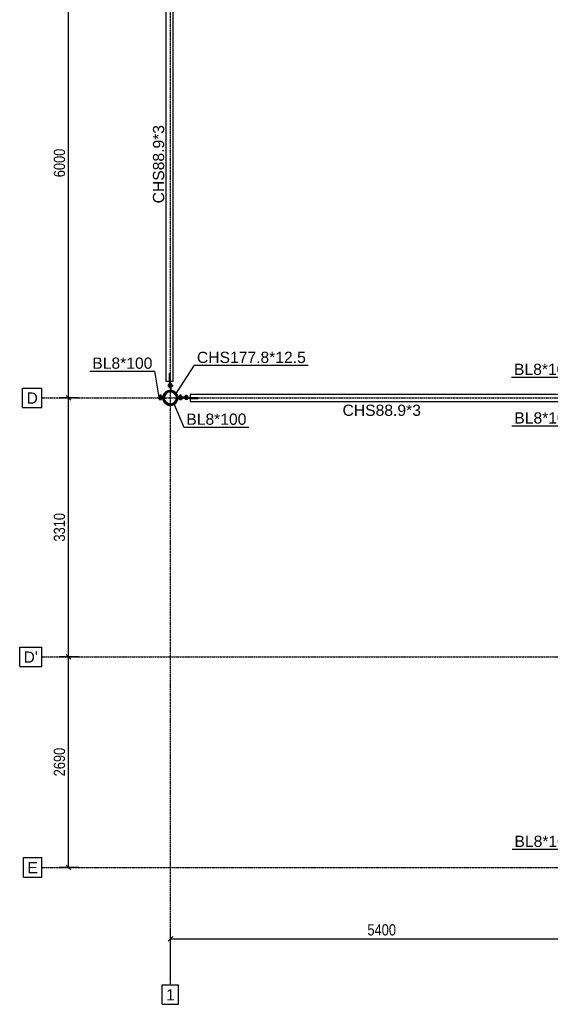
# Model space of a CAD drawing. Header units: millimetres. Extents: x 0 to 142951, y 0 to 27942.
# Tile 41 of 70: x 61022 to 67802, y 750 to 13331. Entities that reach past the tile are written whole.
import ezdxf

# ---------------------------------------------------------------- set-up
doc = ezdxf.new("R2010")
doc.units = ezdxf.units.MM
doc.linetypes.add('DXK_LINE_DOT3', pattern=[5.9187, 2.979, -0.9799, 0.9799, -0.9799])
doc.styles.add('Arial', font='ARIAL.TTF', dxfattribs={"height": 0.2})
doc.styles.add('Arial Narrow', font='ARIALN.TTF', dxfattribs={"height": 0.2})

# ---------------------------------------------------------------- blocks, each defined once
blk = doc.blocks.new('Part-42595 - 42569')
h = blk.add_hatch(color=6)
h.paths.add_polyline_path([(63037, 8500), (63034, 8523), (63025, 8544), (63011, 8563), (62992, 8577), (62971, 8586), (62948, 8589), (62925, 8586), (62903, 8577), (62885, 8563), (62871, 8544), (62862, 8523), (62859, 8500), (62862, 8477), (62871, 8456), (62885, 8437), (62903, 8423), (62925, 8414), (62948, 8411), (62971, 8414), (62992, 8423), (63011, 8437), (63025, 8456), (63034, 8477)])
h.paths.add_polyline_path([(63014, 8462), (63002, 8446), (62986, 8434), (62968, 8426), (62948, 8424), (62928, 8426), (62910, 8434), (62894, 8446), (62882, 8462), (62874, 8480), (62871, 8500), (62874, 8520), (62882, 8538), (62894, 8554), (62910, 8566), (62928, 8574), (62948, 8576), (62968, 8574), (62986, 8566), (63002, 8554), (63014, 8538), (63022, 8520), (63024, 8500), (63022, 8480)])
for radius, start, end in [(88.9, 15, 195), (76.4, 345, 165), (88.9, 195, 15), (76.4, 165, 345)]:
    blk.add_arc((62948, 8500), radius, start, end)
blk = doc.blocks.new('Part-43477 - 42569')
at = {"color": 7}
for p, q in [((68095, 8542), (63201, 8542)), ((63201, 8542), (63201, 8502)), ((63201, 8502), (63302, 8502)), ((63201, 8493), (63302, 8493)), ((63201, 8493), (63201, 8454)), ((63201, 8454), (68095, 8454)), ((63302, 8493), (63302, 8502)), ((67994, 8502), (68095, 8502)), ((67994, 8502), (67994, 8493)), ((67994, 8493), (68095, 8493)), ((68095, 8542), (68095, 8502)), ((68095, 8493), (68095, 8454))]:
    blk.add_line(p, q, dxfattribs=at)
blk = doc.blocks.new('Part-43479 - 42569')
at = {"color": 7}
for p, q in [((63121, 8502), (63121, 8494)), ((63121, 8502), (63301, 8502)), ((63121, 8494), (63301, 8494)), ((63301, 8502), (63301, 8494))]:
    blk.add_line(p, q, dxfattribs=at)
blk = doc.blocks.new('Part-43481 - 42569')
at = {"color": 7}
for p, q in [((62790, 8498), (62845, 8498)), ((62790, 8490), (62790, 8498)), ((62845, 8490), (62790, 8490)), ((62852, 8496), (62845, 8498)), ((62845, 8490), (62848, 8489)), ((62848, 8489), (62851, 8487)), ((62851, 8487), (62853, 8483)), ((62858, 8491), (62852, 8496)), ((62854, 8475), (62853, 8483)), ((62863, 8451), (62854, 8475)), ((62861, 8484), (62858, 8491)), ((62861, 8477), (62861, 8484)), ((62870, 8455), (62861, 8477)), ((62879, 8431), (62863, 8451)), ((62885, 8437), (62870, 8455)), ((62879, 8431), (62899, 8416)), ((62885, 8437), (62903, 8423)), ((62993, 8423), (63011, 8437)), ((62997, 8416), (63017, 8431)), ((63011, 8437), (63025, 8455)), ((63017, 8431), (63032, 8451)), ((63025, 8455), (63034, 8477)), ((63032, 8451), (63042, 8475)), ((63034, 8477), (63035, 8484)), ((63038, 8491), (63035, 8484)), ((63044, 8496), (63038, 8491)), ((63042, 8475), (63043, 8483)), ((63043, 8483), (63044, 8487)), ((63051, 8498), (63044, 8496)), ((63044, 8487), (63047, 8489)), ((63047, 8489), (63051, 8490)), ((63106, 8498), (63051, 8498)), ((63051, 8490), (63106, 8490)), ((63106, 8490), (63106, 8498)), ((62899, 8416), (62923, 8406)), ((62903, 8423), (62925, 8414)), ((62923, 8406), (62948, 8403)), ((62925, 8414), (62948, 8411)), ((62948, 8411), (62971, 8414)), ((62948, 8403), (62973, 8406)), ((62971, 8414), (62993, 8423)), ((62973, 8406), (62997, 8416))]:
    blk.add_line(p, q, dxfattribs=at)
blk = doc.blocks.new('Part-43482 - 42569')
at = {"color": 7}
for p, q in [((62863, 8549), (62879, 8569)), ((62870, 8545), (62885, 8563)), ((62879, 8569), (62899, 8584)), ((62885, 8563), (62903, 8577)), ((62899, 8584), (62923, 8594)), ((62903, 8577), (62925, 8586)), ((62923, 8594), (62948, 8597)), ((62925, 8586), (62948, 8589)), ((62948, 8597), (62973, 8594)), ((62948, 8589), (62971, 8586)), ((62971, 8586), (62993, 8577)), ((62973, 8594), (62997, 8584)), ((62993, 8577), (63011, 8563)), ((62997, 8584), (63017, 8569)), ((63025, 8545), (63011, 8563)), ((63032, 8549), (63017, 8569)), ((62790, 8510), (62845, 8510)), ((62790, 8502), (62790, 8510)), ((62845, 8502), (62790, 8502)), ((62848, 8511), (62845, 8510)), ((62845, 8502), (62852, 8504)), ((62851, 8513), (62848, 8511)), ((62853, 8517), (62851, 8513)), ((62852, 8504), (62858, 8509)), ((62853, 8517), (62854, 8525)), ((62854, 8525), (62863, 8549)), ((62858, 8509), (62861, 8516)), ((62861, 8523), (62870, 8545)), ((62861, 8516), (62861, 8523)), ((63034, 8523), (63025, 8545)), ((63042, 8525), (63032, 8549)), ((63035, 8516), (63034, 8523)), ((63035, 8516), (63038, 8509)), ((63038, 8509), (63044, 8504)), ((63043, 8517), (63042, 8525)), ((63044, 8513), (63043, 8517)), ((63047, 8511), (63044, 8513)), ((63044, 8504), (63051, 8502)), ((63051, 8510), (63047, 8511)), ((63181, 8510), (63051, 8510)), ((63051, 8502), (63181, 8502)), ((63181, 8502), (63181, 8510))]:
    blk.add_line(p, q, dxfattribs=at)
blk = doc.blocks.new('Bolt-43483 - 42569')
at = {"color": 7}
for p, q in [((62835, 8513), (62805, 8513)), ((62805, 8510), (62805, 8513)), ((62805, 8487), (62805, 8490)), ((62835, 8487), (62805, 8487)), ((62834, 8526), (62806, 8526)), ((62806, 8513), (62806, 8526)), ((62806, 8487), (62806, 8477)), ((62806, 8477), (62834, 8477)), ((62828, 8532), (62812, 8532)), ((62812, 8526), (62812, 8532)), ((62812, 8498), (62812, 8502)), ((62813, 8513), (62813, 8526)), ((62813, 8477), (62813, 8487)), ((62827, 8513), (62827, 8526)), ((62827, 8477), (62827, 8487)), ((62828, 8526), (62828, 8532)), ((62828, 8498), (62828, 8502)), ((62834, 8513), (62834, 8526)), ((62834, 8477), (62834, 8487)), ((62835, 8510), (62835, 8513)), ((62835, 8487), (62835, 8490))]:
    blk.add_line(p, q, dxfattribs=at)
blk = doc.blocks.new('Bolt-43484 - 42569')
at = {"color": 7}
for p, q in [((63091, 8513), (63061, 8513)), ((63061, 8510), (63061, 8513)), ((63061, 8487), (63061, 8490)), ((63091, 8487), (63061, 8487)), ((63090, 8526), (63062, 8526)), ((63062, 8513), (63062, 8526)), ((63062, 8487), (63062, 8477)), ((63062, 8477), (63090, 8477)), ((63084, 8532), (63068, 8532)), ((63068, 8526), (63068, 8532)), ((63068, 8498), (63068, 8502)), ((63069, 8513), (63069, 8526)), ((63069, 8477), (63069, 8487)), ((63083, 8513), (63083, 8526)), ((63083, 8477), (63083, 8487)), ((63084, 8526), (63084, 8532)), ((63084, 8498), (63084, 8502)), ((63090, 8513), (63090, 8526)), ((63090, 8477), (63090, 8487)), ((63091, 8510), (63091, 8513)), ((63091, 8487), (63091, 8490))]:
    blk.add_line(p, q, dxfattribs=at)
blk = doc.blocks.new('Bolt-43485 - 42569')
at = {"color": 7}
for p, q in [((63166, 8513), (63136, 8513)), ((63136, 8510), (63136, 8513)), ((63136, 8491), (63136, 8494)), ((63166, 8491), (63136, 8491)), ((63165, 8526), (63137, 8526)), ((63137, 8513), (63137, 8526)), ((63137, 8491), (63137, 8481)), ((63137, 8481), (63165, 8481)), ((63159, 8531), (63143, 8531)), ((63143, 8526), (63143, 8531)), ((63144, 8513), (63144, 8526)), ((63144, 8481), (63144, 8491)), ((63158, 8513), (63158, 8526)), ((63158, 8481), (63158, 8491)), ((63159, 8526), (63159, 8531)), ((63165, 8513), (63165, 8526)), ((63165, 8481), (63165, 8491)), ((63166, 8510), (63166, 8513)), ((63166, 8491), (63166, 8494))]:
    blk.add_line(p, q, dxfattribs=at)
blk = doc.blocks.new('Part-43586 - 42569')
at = {"color": 7}
for p, q in [((62895, 8708), (62895, 14292)), ((62935, 14292), (62895, 14292)), ((62935, 14191), (62935, 14292)), ((62944, 14191), (62944, 14292)), ((62984, 14292), (62944, 14292)), ((62984, 8708), (62984, 14292)), ((62935, 14191), (62944, 14191)), ((62935, 8708), (62935, 8809)), ((62944, 8809), (62935, 8809)), ((62944, 8708), (62944, 8809)), ((62935, 8708), (62895, 8708)), ((62984, 8708), (62944, 8708))]:
    blk.add_line(p, q, dxfattribs=at)
blk = doc.blocks.new('Part-43588 - 42569')
at = {"color": 7}
for p, q in [((62944, 8688), (62944, 8598)), ((62944, 8688), (62952, 8688)), ((62952, 8688), (62952, 8598)), ((62944, 8598), (62952, 8598))]:
    blk.add_line(p, q, dxfattribs=at)
blk = doc.blocks.new('Part-43589 - 42569')
at = {"color": 7}
for p, q in [((62936, 8628), (62936, 8808)), ((62936, 8808), (62944, 8808)), ((62944, 8628), (62944, 8808)), ((62936, 8628), (62944, 8628))]:
    blk.add_line(p, q, dxfattribs=at)
blk = doc.blocks.new('Bolt-43590 - 42569')
at = {"color": 7}
for p, q in [((62923, 8670), (62933, 8670)), ((62923, 8646), (62923, 8670)), ((62923, 8658), (62933, 8658)), ((62933, 8646), (62923, 8646)), ((62933, 8673), (62933, 8643)), ((62933, 8673), (62936, 8673)), ((62933, 8643), (62936, 8643)), ((62952, 8673), (62955, 8673)), ((62952, 8643), (62955, 8643)), ((62955, 8673), (62955, 8643)), ((62968, 8670), (62955, 8670)), ((62955, 8658), (62968, 8658)), ((62955, 8646), (62968, 8646)), ((62968, 8646), (62968, 8670)), ((62968, 8666), (62973, 8666)), ((62968, 8650), (62973, 8650)), ((62973, 8666), (62973, 8650))]:
    blk.add_line(p, q, dxfattribs=at)
blk = doc.blocks.new('GridLine-43858 - 42569')
at = {"color": 6}
for p, q in [((61022, 5315), (61305, 5315)), ((61022, 5065), (61022, 5315)), ((61305, 5065), (61305, 5315)), ((80036, 5315), (80318, 5315)), ((80036, 5065), (80036, 5315)), ((80318, 5065), (80318, 5315)), ((61022, 5065), (61305, 5065)), ((80036, 5065), (80318, 5065))]:
    blk.add_line(p, q, dxfattribs=at)
at = {"color": 6, "linetype": 'DXK_LINE_DOT3'}
blk.add_line((61305, 5190), (80036, 5190), dxfattribs=at)
at = {"color": 7, "style": 'Arial'}
for p in [(61072, 5115), (80086, 5115)]:
    blk.add_text("D'", height=143.3, dxfattribs=at).set_placement(p)
blk = doc.blocks.new('GridLine-43851 - 42569')
at = {"color": 6, "linetype": 'DXK_LINE_DOT3'}
blk.add_line((62948, 1000), (62948, 27692), dxfattribs=at)
at = {"color": 6}
for p, q in [((62842, 1000), (63053, 1000)), ((62842, 750), (62842, 1000)), ((63053, 750), (63053, 1000)), ((62842, 750), (63053, 750))]:
    blk.add_line(p, q, dxfattribs=at)
at = {"color": 7, "style": 'Arial'}
blk.add_text('1', height=143, dxfattribs=at).set_placement((62892, 800))
blk = doc.blocks.new('GridLine-43857 - 42569')
at = {"color": 6}
for p, q in [((61071, 2625), (61305, 2625)), ((61071, 2375), (61071, 2625)), ((61305, 2375), (61305, 2625)), ((80036, 2625), (80269, 2625)), ((80036, 2375), (80036, 2625)), ((80269, 2375), (80269, 2625)), ((61071, 2375), (61305, 2375)), ((80036, 2375), (80269, 2375))]:
    blk.add_line(p, q, dxfattribs=at)
at = {"color": 6, "linetype": 'DXK_LINE_DOT3'}
blk.add_line((61305, 2500), (80036, 2500), dxfattribs=at)
at = {"color": 7, "style": 'Arial'}
for p in [(61121, 2425), (80086, 2425)]:
    blk.add_text('E', height=143, dxfattribs=at).set_placement(p)
blk = doc.blocks.new('GridLine-43859 - 42569')
at = {"color": 6}
for p, q in [((61060, 8625), (61305, 8625)), ((61060, 8375), (61060, 8625)), ((61305, 8375), (61305, 8625)), ((80036, 8625), (80280, 8625)), ((80036, 8375), (80036, 8625)), ((80280, 8375), (80280, 8625)), ((61060, 8375), (61305, 8375)), ((80036, 8375), (80280, 8375))]:
    blk.add_line(p, q, dxfattribs=at)
at = {"color": 6, "linetype": 'DXK_LINE_DOT3'}
blk.add_line((61305, 8500), (80036, 8500), dxfattribs=at)
at = {"color": 7, "style": 'Arial'}
for p in [(61110, 8425), (80086, 8425)]:
    blk.add_text('D', height=143, dxfattribs=at).set_placement(p)
blk = doc.blocks.new('StraightDimension-81649 - 42569')
at = {"color": 174}
for p, q in [((62948, 1050), (62948, 1705)), ((68348, 1050), (68348, 1705)), ((62978, 1615), (62918, 1555)), ((62948, 1585), (68348, 1585)), ((68318, 1555), (68378, 1615))]:
    blk.add_line(p, q, dxfattribs=at)
at = {"color": 30, "style": 'Arial Narrow'}
blk.add_text('5400', height=143.2, dxfattribs=at).set_placement((65465, 1630))
blk = doc.blocks.new('StraightDimension-81654 - 42569')
at = {"color": 174}
for p, q in [((61778, 14500), (61526, 14500)), ((61676, 14470), (61616, 14530)), ((61646, 8500), (61646, 14500)), ((61778, 8500), (61526, 8500)), ((61616, 8530), (61676, 8470))]:
    blk.add_line(p, q, dxfattribs=at)
at = {"color": 30, "style": 'Arial Narrow'}
blk.add_text('6000', height=143.2, rotation=90.0002, dxfattribs=at).set_placement((61601, 11318))
blk = doc.blocks.new('StraightDimension-81655 - 42569')
at = {"color": 174}
for p, q in [((61778, 8500), (61526, 8500)), ((61676, 8470), (61616, 8530)), ((61646, 5190), (61646, 8500)), ((61778, 5190), (61526, 5190)), ((61616, 5220), (61676, 5160))]:
    blk.add_line(p, q, dxfattribs=at)
at = {"color": 30, "style": 'Arial Narrow'}
blk.add_text('3310', height=143.2, rotation=90.0002, dxfattribs=at).set_placement((61601, 6663))
blk = doc.blocks.new('StraightDimension-81656 - 42569')
at = {"color": 174}
for p, q in [((61778, 5190), (61526, 5190)), ((61676, 5160), (61616, 5220)), ((61646, 2500), (61646, 5190)), ((61616, 2530), (61676, 2470)), ((61778, 2500), (61526, 2500))]:
    blk.add_line(p, q, dxfattribs=at)
at = {"color": 30, "style": 'Arial Narrow'}
blk.add_text('2690', height=143.2, rotation=90.0002, dxfattribs=at).set_placement((61601, 3663))
blk = doc.blocks.new('Mark-44607 - 42569')
at = {"color": 136}
for p in [(68273, 8440), (67312, 8141)]:
    blk.add_line(p, (68140, 8141), dxfattribs=at)
at = {"color": 30, "style": 'Arial'}
blk.add_text('BL8*100', height=143.3, dxfattribs=at).set_placement((67342, 8171))
blk = doc.blocks.new('Mark-44635 - 42569')
at = {"color": 30, "style": 'Arial'}
blk.add_text('CHS88.9*3', height=143.3, dxfattribs=at).set_placement((65147, 8269))
blk = doc.blocks.new('Mark-44586 - 42569')
at = {"color": 136}
for p in [(67314, 2731), (68197, 2505)]:
    blk.add_line(p, (68142, 2731), dxfattribs=at)
at = {"color": 30, "style": 'Arial'}
blk.add_text('BL8*100', height=143.3, dxfattribs=at).set_placement((67344, 2761))
blk = doc.blocks.new('Mark-44638 - 42569')
at = {"color": 136}
for p, q in [((62997, 8416), (63121, 8125)), ((63121, 8125), (63948, 8125))]:
    blk.add_line(p, q, dxfattribs=at)
at = {"color": 30, "style": 'Arial'}
blk.add_text('BL8*100', height=143.3, dxfattribs=at).set_placement((63151, 8155))
blk = doc.blocks.new('Mark-44608 - 42569')
at = {"color": 136}
for p in [(67308, 8762), (68279, 8569)]:
    blk.add_line(p, (68136, 8762), dxfattribs=at)
at = {"color": 30, "style": 'Arial'}
blk.add_text('BL8*100', height=143.3, dxfattribs=at).set_placement((67338, 8792))
blk = doc.blocks.new('Mark-44639 - 42569')
at = {"color": 136}
for p in [(61920, 8841), (62806, 8506)]:
    blk.add_line(p, (62747, 8841), dxfattribs=at)
at = {"color": 30, "style": 'Arial'}
blk.add_text('BL8*100', height=143.3, dxfattribs=at).set_placement((61950, 8871))
blk = doc.blocks.new('Mark-44162 - 42569')
at = {"color": 136}
for p, q in [((63011, 8544), (63257, 8915)), ((63257, 8915), (64707, 8915))]:
    blk.add_line(p, q, dxfattribs=at)
at = {"color": 96, "style": 'Arial'}
blk.add_text('CHS177.8*12.5', height=143.26, dxfattribs=at).set_placement((63287, 8945))
blk = doc.blocks.new('Mark-44694 - 42569')
at = {"color": 30, "style": 'Arial'}
blk.add_text('CHS88.9*3', height=143.3, rotation=90.0002, dxfattribs=at).set_placement((62868, 10984))

msp = doc.modelspace()

# ---------------------------------------------------------------- block references
for name in ['GridLine-43851 - 42569', 'StraightDimension-81654 - 42569', 'Part-43586 - 42569', 'Mark-44694 - 42569', 'Mark-44162 - 42569', 'Mark-44639 - 42569', 'Mark-44608 - 42569', 'Part-43589 - 42569', 'Part-43588 - 42569', 'GridLine-43859 - 42569', 'Part-43482 - 42569', 'Part-42595 - 42569', 'Bolt-43590 - 42569', 'StraightDimension-81655 - 42569', 'Part-43481 - 42569', 'Bolt-43483 - 42569', 'Bolt-43484 - 42569', 'Part-43479 - 42569', 'Bolt-43485 - 42569', 'Part-43477 - 42569', 'Mark-44607 - 42569', 'Mark-44638 - 42569', 'Mark-44635 - 42569', 'GridLine-43858 - 42569', 'StraightDimension-81656 - 42569', 'Mark-44586 - 42569', 'GridLine-43857 - 42569', 'StraightDimension-81649 - 42569']:
    msp.add_blockref(name, (0, 0))

doc.saveas('drawing.dxf')
